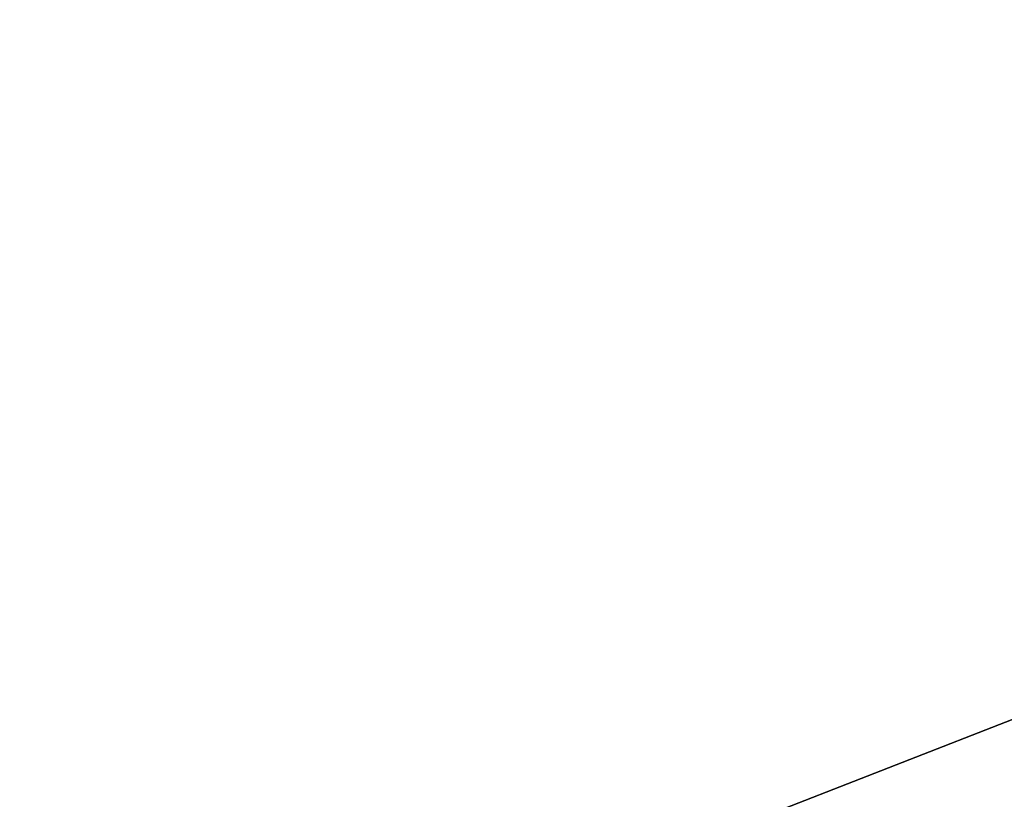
# Model space of a CAD drawing. Header units: millimetres. Extents: x 45 to 395, y 46 to 411.
# Tile 190 of 256: x 126.084 to 126.715, y 138.315 to 138.815. Entities that reach past the tile are written whole.
import ezdxf

# ---------------------------------------------------------------- set-up
doc = ezdxf.new("R2010")
doc.units = ezdxf.units.MM
doc.header["$LTSCALE"] = 25.4
doc.layers.get('0').update_dxf_attribs({"true_color": 0xff5454})

# ---------------------------------------------------------------- blocks, each defined once
blk = doc.blocks.new('HERMANOS-III-8030.STL')
at = {"color": 250, "true_color": 0x262626}
mesh = blk.add_polyface(dxfattribs=at)
corners = [(128.48053, 138.52431, 1307.97766), (120.86516, 145.07034, 1308.6366), (120.44848, 144.56, 1307.97766), (128.8548, 139.06653, 1308.6366)]
mesh.append_faces([[corners[k] for k in face] for face in [(0, 1, 2), (1, 0, 3)]], dxfattribs={"vtx0": -1, "color": 250})
mesh = blk.add_polyface(dxfattribs=at)
corners = [(128.48053, 138.52431, 1307.97766), (120.29595, 144.3732, 1307.07776), (128.34354, 138.32584, 1307.07776), (120.44848, 144.56, 1307.97766)]
mesh.append_faces([[corners[k] for k in face] for face in [(0, 1, 2), (1, 0, 3)]], dxfattribs={"vtx0": -1, "color": 250})
mesh = blk.add_polyface(dxfattribs=at)
corners = [(120.29595, 144.3732, 1307.07776), (120.29595, 144.3732, 1288.87769), (128.34354, 138.32584, 1307.07776)]
mesh.append_faces([[corners[k] for k in face] for face in [(0, 1, 2)]], dxfattribs={"color": 250})
mesh = blk.add_polyface(dxfattribs=at)
corners = [(127.08997, 138.50995, 47.29389), (126.22668, 141.26501, 47.24566), (127.07135, 138.50269, 47.24566), (126.24616, 141.26941, 47.29389)]
mesh.append_faces([[corners[k] for k in face] for face in [(0, 1, 2), (1, 0, 3)]], dxfattribs={"vtx0": -1, "color": 250})
mesh = blk.add_polyface(dxfattribs=at)
corners = [(126.24616, 141.26941, 47.29389), (127.08997, 138.50995, 47.29389), (126.75157, 139.47124, 47.34565)]
mesh.append_faces([[corners[k] for k in face] for face in [(0, 1, 2)]], dxfattribs={"color": 250})
at = {"color": 44, "true_color": 0x92621c}
mesh = blk.add_polyface(dxfattribs=at)
corners = [(124.82938, 139.95734, 41.7495), (126.49853, 135.73424, 131.74951), (126.49853, 135.73424, 41.7495), (124.82938, 139.95734, 131.74951)]
mesh.append_faces([[corners[k] for k in face] for face in [(0, 1, 2), (1, 0, 3)]], dxfattribs={"vtx0": -1, "color": 44})
at = {"color": 250, "true_color": 0x262626}
mesh = blk.add_polyface(dxfattribs=at)
corners = [(117.39542, 134.73244, 27.65912), (128.91914, 136.24205, 46.84566), (119.31236, 130.72684, 27.65912), (127.7169, 138.75423, 46.84566)]
mesh.append_faces([[corners[k] for k in face] for face in [(0, 1, 2), (1, 0, 3)]], dxfattribs={"vtx0": -1, "color": 250})
mesh = blk.add_polyface(dxfattribs=at)
corners = [(128.3183, 135.89711, 47.24566), (116.74987, 134.4809, 28.05912), (118.71152, 130.3819, 28.05912), (127.07135, 138.50269, 47.24566)]
mesh.append_faces([[corners[k] for k in face] for face in [(0, 1, 2), (1, 0, 3)]], dxfattribs={"vtx0": -1, "color": 250})

msp = doc.modelspace()

# ---------------------------------------------------------------- block references
at = {"color": 0}
msp.add_blockref('HERMANOS-III-8030.STL', (0, 0), dxfattribs=at)

doc.saveas('drawing.dxf')
